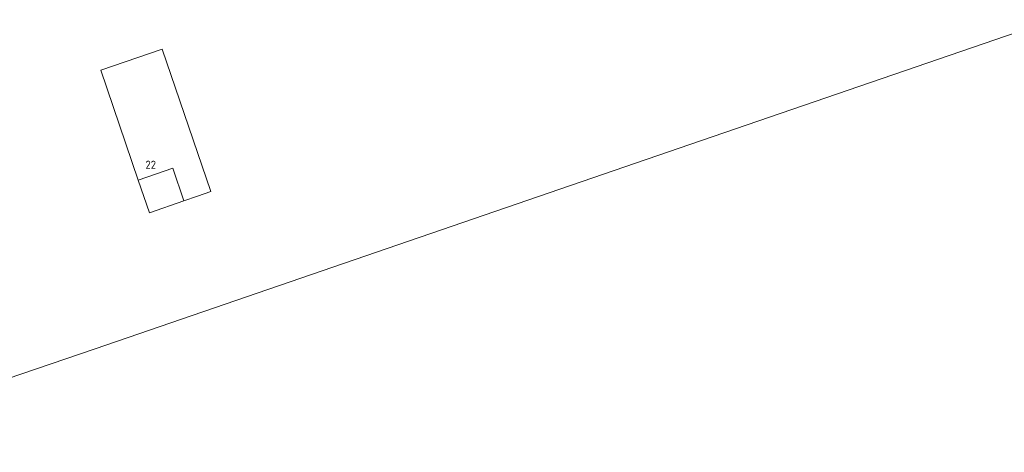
# Model space of a CAD drawing. Header units: metres. Extents: x 264570 to 266133, y 576109 to 577454.
# Tile 42 of 128: x 265241 to 265362, y 577057 to 577110. Entities that reach past the tile are written whole.
import ezdxf
from ezdxf.enums import TextEntityAlignment as Align

# ---------------------------------------------------------------- set-up
doc = ezdxf.new("R2010")
doc.units = ezdxf.units.M
for name, color, linetype, lineweight in [('B-BH-OG-BEBOUWING-G', 252, 'Continuous', 15), ('B-BH-OG-BEBOUWING-T50', 252, 'Continuous', 15), ('B-WE-OG-TOPOGRAFIE-G', 252, 'Continuous', 15)]:
    doc.layers.add(name, color=color, linetype=linetype, lineweight=lineweight)
doc.styles.add('NLCS-ISO-M200-T50', font='NLCS-ISO.ttf', dxfattribs={"height": 1})

msp = doc.modelspace()

# ---------------------------------------------------------------- linework, layer by layer
at = {"layer": 'B-BH-OG-BEBOUWING-G'}
msp.add_lwpolyline([(265264.47, 577089.13), (265262.81, 577088.56), (265261.14, 577087.99), (265259.76, 577092.02), (265255.51, 577090.56), (265250.87, 577104.11), (265258.45, 577106.71), (265264.47, 577089.13)], close=True, dxfattribs=at)
at = {"layer": 'B-WE-OG-TOPOGRAFIE-G'}
for points in [[(265461.66, 577142.42), (265438.71, 577134.51), (265415.57, 577126.5), (265322.3, 577094.51), (265250.2, 577069.74), (265235.67, 577064.8)], [(265173.81, 577057.3), (265177.32, 577047.16), (265196.73, 577051.68), (265183.33, 577091.05), (265188.15, 577092.76), (265201.55, 577053.23), (265212.17, 577056.81), (265229.49, 577062.69), (265226.73, 577070.72), (265230.44, 577072.1), (265233.35, 577064.01), (265235.67, 577064.8), (265250.2, 577069.74), (265322.3, 577094.51), (265415.57, 577126.5)], [(265415.57, 577126.5), (265322.3, 577094.51), (265250.2, 577069.74), (265235.67, 577064.8), (265220.19, 577108.47), (265221.3, 577109.04), (265226.67, 577111.15)]]:
    msp.add_lwpolyline(points, dxfattribs=at)
for points in [[(265262.81, 577088.56), (265264.47, 577089.13), (265258.45, 577106.71), (265250.87, 577104.11), (265255.51, 577090.56), (265259.76, 577092.02), (265261.14, 577087.99), (265262.81, 577088.56)], [(265255.51, 577090.56), (265259.76, 577092.02), (265261.14, 577087.99), (265256.89, 577086.53), (265255.51, 577090.56)]]:
    msp.add_lwpolyline(points, close=True, dxfattribs=at)

# ---------------------------------------------------------------- texts
at = {"layer": 'B-BH-OG-BEBOUWING-T50', "style": 'NLCS-ISO-M200-T50'}
msp.add_text('22', height=1, dxfattribs=at).set_placement((265257.05, 577092.45), align=Align.MIDDLE)

doc.saveas('drawing.dxf')
